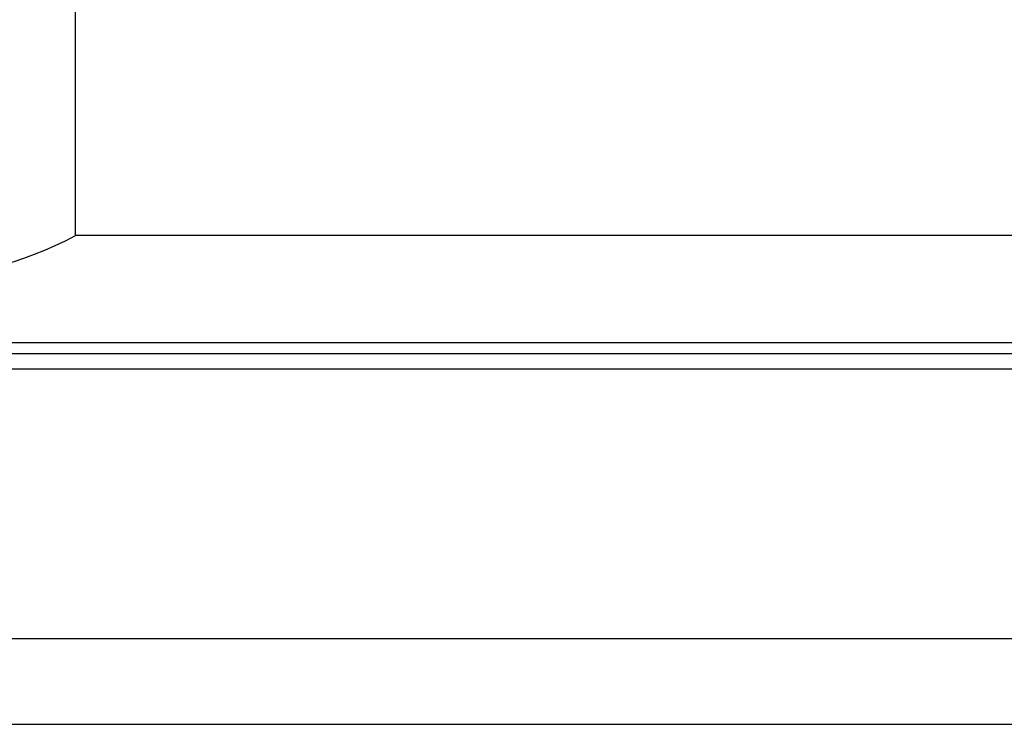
# Model space of a CAD drawing. Header units: millimetres. Extents: x 21 to 553, y -27 to 131.
# Tile 4 of 51: x 378 to 401, y -1 to 15. Entities that reach past the tile are written whole.
import ezdxf

# ---------------------------------------------------------------- set-up
doc = ezdxf.new("R2010")
doc.units = ezdxf.units.MM
doc.header["$LTSCALE"] = 0.15
doc.layers.add('2', color=7, linetype='CONTINUOUS', true_color=0xffffff)
doc.layers.add('OUT', color=3, linetype='CONTINUOUS')

msp = doc.modelspace()

# ---------------------------------------------------------------- linework, layer by layer
at = {"layer": '2', "color": 0, "linetype": 'Continuous'}
for p, q in [((294.371, 7.502), (540.629, 7.502)), ((294.592, 7.149), (540.629, 7.149)), ((296.232, 0.856), (540.629, 0.856)), ((240.629, -1.144), (540.629, -1.144))]:
    msp.add_line(p, q, dxfattribs=at)
at = {"layer": 'OUT', "color": 0}
for p, q in [((379.629, 10.256), (379.629, 15.756)), ((451.629, 10.256), (379.629, 10.256)), ((485.629, 7.756), (345.629, 7.756))]:
    msp.add_line(p, q, dxfattribs=at)
msp.add_arc((375.629, 17.756), 8.5, 241.9275, 298.0725, dxfattribs=at)

doc.saveas('drawing.dxf')
